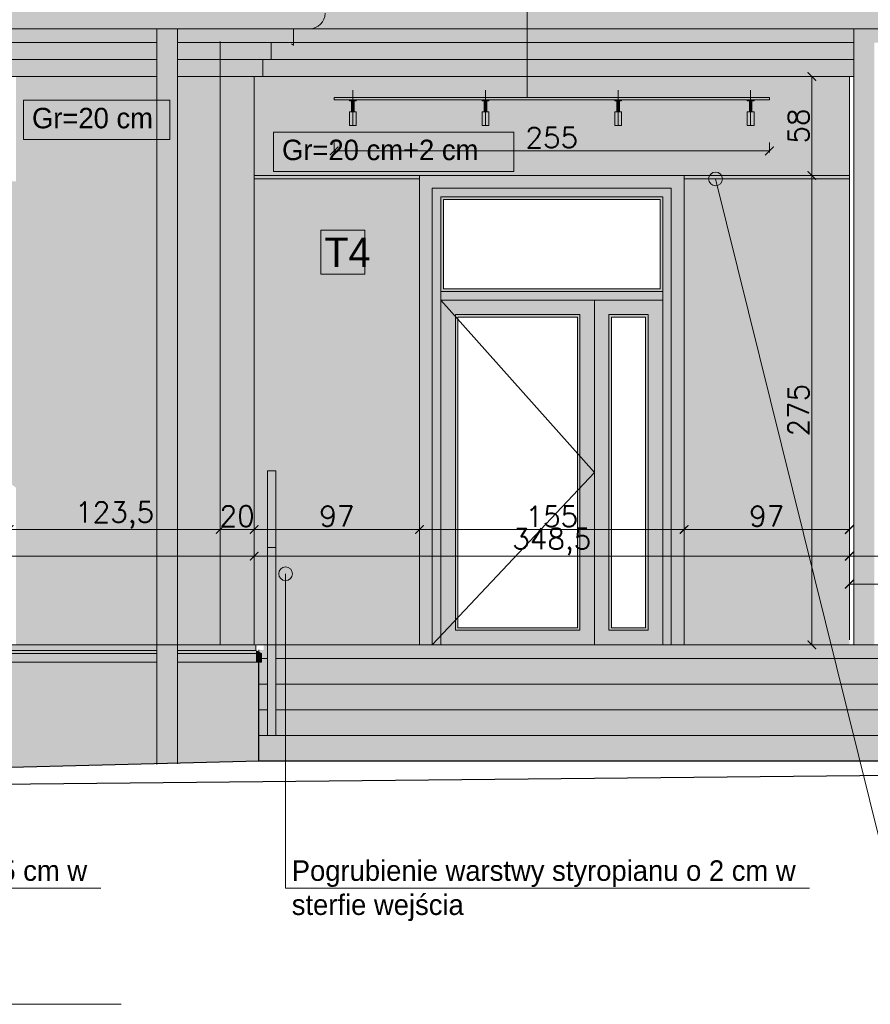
# Model space of a CAD drawing. Header units: millimetres. Extents: x -587 to 33545, y -26688 to 22494.
# Tile 21 of 256: x 276 to 775, y 9133 to 9710. Entities that reach past the tile are written whole.
import ezdxf
from ezdxf.lldxf.tags import DXFTag

# ---------------------------------------------------------------- set-up
doc = ezdxf.new("R2010")
doc.units = ezdxf.units.MM
doc.header["$MEASUREMENT"] = 0
for name, color, linetype, lineweight in [('A_l.przerywana', 250, 'ICAD_ISO03W100', 9), ('A_l.widokowa', 250, 'Continuous', 18), ('l. przekrojowa', 1, 'Continuous', 30), ('l.przerywana', 104, 'ICAD_ISO03W100', 5), ('l.widokowa', 140, 'Continuous', 15), ('l.wypełnien', 253, 'Continuous', 5), ('wymiarowanie', 176, 'Continuous', 9)]:
    doc.layers.add(name, color=color, linetype=linetype, lineweight=lineweight)
doc.styles.add('ROMANS', font='romans')
doc.styles.add('styl2', font='simplex.shx')
tags = doc.linetypes.add('ICAD_ISO03W100', pattern=[30, 12, -18]).pattern_tags.tags
tags[6:7] = [DXFTag(74, 4), DXFTag(75, 0), DXFTag(340, '0'), DXFTag(46, 1.0), DXFTag(50, 0.0), DXFTag(44, 0.0), DXFTag(45, 0.0)]
tags[4:5] = [DXFTag(74, 4), DXFTag(75, 0), DXFTag(340, '0'), DXFTag(46, 1.0), DXFTag(50, 0.0), DXFTag(44, 0.0), DXFTag(45, 0.0)]
doc.dimstyles.new('Skala 1-50', dxfattribs={"dimtxt": 12, "dimasz": 5, "dimexe": 1, "dimexo": 1, "dimgap": 1.5, "dimtad": 1, "dimdec": 1, "dimrnd": 0.5, "dimtxsty": 'styl2', "dimblk": 'ARCHTICK', "dimcen": 5, "dimadec": 0, "dimazin": 0, "dimtfac": 1, "dimtdec": 1, "dimtmove": 1, "dimatfit": 3, "dimldrblk": 'ARCHTICK', "dimfxl": 5, "dimfxlon": 1, "dimlwd": -1, "dimlwe": -1, "dimarcsym": 0})

# ---------------------------------------------------------------- blocks, each defined once
blk = doc.blocks.new('_ArchTick')
at = {"color": 0, "linetype": 'ByBlock', "const_width": 0.15}
blk.add_lwpolyline([(-0.5, -0.5), (0.5, 0.5)], dxfattribs=at)
blk = doc.blocks.new('*D4578')
at = {"layer": 'Defpoints', "color": 0}
for p in [(270.25, 9424.43), (393.86, 9426.63), (393.86, 9410.77)]:
    blk.add_point(p, dxfattribs=at)
at = {"layer": 'wymiarowanie', "color": 0}
for p, q in [((270.25, 9415.77), (270.25, 9409.77)), ((270.25, 9410.77), (393.86, 9410.77)), ((393.86, 9415.77), (393.86, 9409.77))]:
    blk.add_line(p, q, dxfattribs=at)
at = {"layer": 'wymiarowanie', "color": 0, "xscale": 5, "yscale": 5, "zscale": 5, "rotation": 180}
blk.add_blockref('_ArchTick', (270.25, 9410.77), dxfattribs=at)
at = {"layer": 'wymiarowanie', "color": 0, "xscale": 5, "yscale": 5, "zscale": 5}
blk.add_blockref('_ArchTick', (393.86, 9410.77), dxfattribs=at)
at = {"layer": 'wymiarowanie', "color": 0, "insert": (332.06, 9419.13), "char_height": 12, "attachment_point": 5, "style": 'styl2'}
blk.add_mtext('123,5', dxfattribs=at)
blk = doc.blocks.new('*D4579')
at = {"layer": 'Defpoints', "color": 0}
for p in [(393.86, 9426.63), (413.86, 9427.56), (413.86, 9410.77)]:
    blk.add_point(p, dxfattribs=at)
at = {"layer": 'wymiarowanie', "color": 0}
for p, q in [((393.86, 9415.77), (393.86, 9409.77)), ((393.86, 9410.77), (413.86, 9410.77)), ((413.86, 9415.77), (413.86, 9409.77))]:
    blk.add_line(p, q, dxfattribs=at)
at = {"layer": 'wymiarowanie', "color": 0, "xscale": 5, "yscale": 5, "zscale": 5, "rotation": 180}
blk.add_blockref('_ArchTick', (393.86, 9410.77), dxfattribs=at)
at = {"layer": 'wymiarowanie', "color": 0, "xscale": 5, "yscale": 5, "zscale": 5}
blk.add_blockref('_ArchTick', (413.86, 9410.77), dxfattribs=at)
at = {"layer": 'wymiarowanie', "color": 0, "insert": (403.86, 9418.58), "char_height": 12, "attachment_point": 5, "style": 'styl2'}
blk.add_mtext('20', dxfattribs=at)
blk = doc.blocks.new('*D4580')
at = {"layer": 'Defpoints', "color": 0}
for p in [(510.7, 9433.52), (413.86, 9427.56), (510.7, 9410.77)]:
    blk.add_point(p, dxfattribs=at)
at = {"layer": 'wymiarowanie', "color": 0}
for p, q in [((413.86, 9415.77), (413.86, 9409.77)), ((413.86, 9410.77), (510.7, 9410.77)), ((510.7, 9415.77), (510.7, 9409.77))]:
    blk.add_line(p, q, dxfattribs=at)
at = {"layer": 'wymiarowanie', "color": 0, "xscale": 5, "yscale": 5, "zscale": 5, "rotation": 180}
blk.add_blockref('_ArchTick', (413.86, 9410.77), dxfattribs=at)
at = {"layer": 'wymiarowanie', "color": 0, "xscale": 5, "yscale": 5, "zscale": 5}
blk.add_blockref('_ArchTick', (510.7, 9410.77), dxfattribs=at)
at = {"layer": 'wymiarowanie', "color": 0, "insert": (462.28, 9418.58), "char_height": 12, "attachment_point": 5, "style": 'styl2'}
blk.add_mtext('97', dxfattribs=at)
blk = doc.blocks.new('*D4581')
at = {"layer": 'Defpoints', "color": 0}
for p in [(510.7, 9433.52), (665.7, 9426.63), (665.7, 9410.77)]:
    blk.add_point(p, dxfattribs=at)
at = {"layer": 'wymiarowanie', "color": 0}
for p, q in [((510.7, 9415.77), (510.7, 9409.77)), ((510.7, 9410.77), (665.7, 9410.77)), ((665.7, 9415.77), (665.7, 9409.77))]:
    blk.add_line(p, q, dxfattribs=at)
at = {"layer": 'wymiarowanie', "color": 0, "xscale": 5, "yscale": 5, "zscale": 5, "rotation": 180}
blk.add_blockref('_ArchTick', (510.7, 9410.77), dxfattribs=at)
at = {"layer": 'wymiarowanie', "color": 0, "xscale": 5, "yscale": 5, "zscale": 5}
blk.add_blockref('_ArchTick', (665.7, 9410.77), dxfattribs=at)
at = {"layer": 'wymiarowanie', "color": 0, "insert": (588.2, 9418.43), "char_height": 12, "attachment_point": 5, "style": 'styl2'}
blk.add_mtext('155', dxfattribs=at)
blk = doc.blocks.new('*D4582')
at = {"layer": 'Defpoints', "color": 0}
for p in [(762.54, 9428.92), (665.7, 9426.63), (762.54, 9410.77)]:
    blk.add_point(p, dxfattribs=at)
at = {"layer": 'wymiarowanie', "color": 0}
for p, q in [((665.7, 9415.77), (665.7, 9409.77)), ((665.7, 9410.77), (762.54, 9410.77)), ((762.54, 9415.77), (762.54, 9409.77))]:
    blk.add_line(p, q, dxfattribs=at)
at = {"layer": 'wymiarowanie', "color": 0, "xscale": 5, "yscale": 5, "zscale": 5, "rotation": 180}
blk.add_blockref('_ArchTick', (665.7, 9410.77), dxfattribs=at)
at = {"layer": 'wymiarowanie', "color": 0, "xscale": 5, "yscale": 5, "zscale": 5}
blk.add_blockref('_ArchTick', (762.54, 9410.77), dxfattribs=at)
at = {"layer": 'wymiarowanie', "color": 0, "insert": (714.12, 9418.58), "char_height": 12, "attachment_point": 5, "style": 'styl2'}
blk.add_mtext('97', dxfattribs=at)
blk = doc.blocks.new('*D4583')
at = {"layer": 'Defpoints', "color": 0}
for p in [(762.54, 9435.83), (856.52, 9435.83), (856.52, 9395.13)]:
    blk.add_point(p, dxfattribs=at)
at = {"layer": 'wymiarowanie', "color": 0}
for p, q in [((762.54, 9405.13), (762.54, 9394.13)), ((856.52, 9405.13), (856.52, 9394.13)), ((762.54, 9395.13), (856.52, 9395.13))]:
    blk.add_line(p, q, dxfattribs=at)
at = {"layer": 'wymiarowanie', "color": 0, "xscale": 5, "yscale": 5, "zscale": 5, "rotation": 180}
blk.add_blockref('_ArchTick', (762.54, 9395.13), dxfattribs=at)
at = {"layer": 'wymiarowanie', "color": 0, "xscale": 5, "yscale": 5, "zscale": 5}
blk.add_blockref('_ArchTick', (856.52, 9395.13), dxfattribs=at)
at = {"layer": 'wymiarowanie', "color": 0, "insert": (809.53, 9402.93), "char_height": 12, "attachment_point": 5, "style": 'styl2'}
blk.add_mtext('94', dxfattribs=at)
blk = doc.blocks.new('*D4607')
at = {"layer": 'Defpoints', "color": 0}
for p in [(413.86, 9427.56), (-382.21, 9420.65), (413.86, 9395.13)]:
    blk.add_point(p, dxfattribs=at)
at = {"layer": 'wymiarowanie', "color": 0}
for p, q in [((-382.21, 9405.13), (-382.21, 9394.13)), ((413.86, 9405.13), (413.86, 9394.13)), ((-382.21, 9395.13), (413.86, 9395.13))]:
    blk.add_line(p, q, dxfattribs=at)
at = {"layer": 'wymiarowanie', "color": 0, "xscale": 5, "yscale": 5, "zscale": 5, "rotation": 180}
blk.add_blockref('_ArchTick', (-382.21, 9395.13), dxfattribs=at)
at = {"layer": 'wymiarowanie', "color": 0, "xscale": 5, "yscale": 5, "zscale": 5}
blk.add_blockref('_ArchTick', (413.86, 9395.13), dxfattribs=at)
at = {"layer": 'wymiarowanie', "color": 0, "insert": (15.83, 9402.93), "char_height": 12, "attachment_point": 5, "style": 'styl2'}
blk.add_mtext('796', dxfattribs=at)
blk = doc.blocks.new('*D4608')
at = {"layer": 'Defpoints', "color": 0}
for p in [(413.86, 9427.56), (762.54, 9421.88), (762.54, 9395.13)]:
    blk.add_point(p, dxfattribs=at)
at = {"layer": 'wymiarowanie', "color": 0}
for p, q in [((413.86, 9405.13), (413.86, 9394.13)), ((762.54, 9405.13), (762.54, 9394.13)), ((413.86, 9395.13), (762.54, 9395.13))]:
    blk.add_line(p, q, dxfattribs=at)
at = {"layer": 'wymiarowanie', "color": 0, "xscale": 5, "yscale": 5, "zscale": 5, "rotation": 180}
blk.add_blockref('_ArchTick', (413.86, 9395.13), dxfattribs=at)
at = {"layer": 'wymiarowanie', "color": 0, "xscale": 5, "yscale": 5, "zscale": 5}
blk.add_blockref('_ArchTick', (762.54, 9395.13), dxfattribs=at)
at = {"layer": 'wymiarowanie', "color": 0, "insert": (588.2, 9403.48), "char_height": 12, "attachment_point": 5, "style": 'styl2'}
blk.add_mtext('348,5', dxfattribs=at)
blk = doc.blocks.new('*D4609')
at = {"layer": 'Defpoints', "color": 0}
for p in [(762.54, 9405.13), (1575.93, 9405.13), (1575.93, 9378.73)]:
    blk.add_point(p, dxfattribs=at)
at = {"layer": 'wymiarowanie', "color": 0}
for p, q in [((762.54, 9388.73), (762.54, 9377.73)), ((1575.93, 9388.73), (1575.93, 9377.73)), ((762.54, 9378.73), (1575.93, 9378.73))]:
    blk.add_line(p, q, dxfattribs=at)
at = {"layer": 'wymiarowanie', "color": 0, "xscale": 5, "yscale": 5, "zscale": 5, "rotation": 180}
blk.add_blockref('_ArchTick', (762.54, 9378.73), dxfattribs=at)
at = {"layer": 'wymiarowanie', "color": 0, "xscale": 5, "yscale": 5, "zscale": 5}
blk.add_blockref('_ArchTick', (1575.93, 9378.73), dxfattribs=at)
at = {"layer": 'wymiarowanie', "color": 0, "insert": (1169.24, 9387.09), "char_height": 12, "attachment_point": 5, "style": 'styl2'}
blk.add_mtext('813,5', dxfattribs=at)
blk = doc.blocks.new('*D4650')
at = {"layer": 'Defpoints', "color": 0}
for p in [(740.28, 9676.21), (740.28, 9618.21), (740.53, 9618.21)]:
    blk.add_point(p, dxfattribs=at)
at = {"layer": 'wymiarowanie', "color": 0}
for p, q in [((740.53, 9676.21), (741.53, 9676.21)), ((740.53, 9676.21), (740.53, 9618.21)), ((740.53, 9618.21), (741.53, 9618.21))]:
    blk.add_line(p, q, dxfattribs=at)
at = {"layer": 'wymiarowanie', "color": 0, "xscale": 5, "yscale": 5, "zscale": 5}
for p, rotation in [((740.53, 9676.21), 90), ((740.53, 9618.21), 270)]:
    blk.add_blockref('_ArchTick', p, dxfattribs=dict(at, rotation=rotation))
at = {"layer": 'wymiarowanie', "color": 0, "insert": (732.73, 9647.21), "char_height": 12, "attachment_point": 5, "rotation": 90, "style": 'styl2'}
blk.add_mtext('58', dxfattribs=at)
blk = doc.blocks.new('*D4651')
at = {"layer": 'Defpoints', "color": 0}
for p in [(740.28, 9618.21), (740.53, 9343.21), (772.5, 9343.21)]:
    blk.add_point(p, dxfattribs=at)
at = {"layer": 'wymiarowanie', "color": 0}
for p, q in [((740.53, 9618.21), (741.53, 9618.21)), ((740.53, 9618.21), (740.53, 9343.21)), ((750.53, 9343.21), (739.53, 9343.21))]:
    blk.add_line(p, q, dxfattribs=at)
at = {"layer": 'wymiarowanie', "color": 0, "xscale": 5, "yscale": 5, "zscale": 5}
for p, rotation in [((740.53, 9618.21), 90), ((740.53, 9343.21), 270)]:
    blk.add_blockref('_ArchTick', p, dxfattribs=dict(at, rotation=rotation))
at = {"layer": 'wymiarowanie', "color": 0, "insert": (732.73, 9480.71), "char_height": 12, "attachment_point": 5, "rotation": 90, "style": 'styl2'}
blk.add_mtext('275', dxfattribs=at)
blk = doc.blocks.new('*D4728')
at = {"layer": 'Defpoints', "color": 0}
for p in [(460.7, 9662.46), (715.7, 9662.46), (715.7, 9632.61)]:
    blk.add_point(p, dxfattribs=at)
at = {"layer": 'wymiarowanie', "color": 0}
for p, q in [((460.7, 9637.61), (460.7, 9631.61)), ((715.7, 9637.61), (715.7, 9631.61)), ((460.7, 9632.61), (715.7, 9632.61))]:
    blk.add_line(p, q, dxfattribs=at)
at = {"layer": 'wymiarowanie', "color": 0, "xscale": 5, "yscale": 5, "zscale": 5, "rotation": 180}
blk.add_blockref('_ArchTick', (460.7, 9632.61), dxfattribs=at)
at = {"layer": 'wymiarowanie', "color": 0, "xscale": 5, "yscale": 5, "zscale": 5}
blk.add_blockref('_ArchTick', (715.7, 9632.61), dxfattribs=at)
at = {"layer": 'wymiarowanie', "color": 0, "insert": (588.2, 9640.41), "char_height": 12, "attachment_point": 5, "style": 'styl2'}
blk.add_mtext('255', dxfattribs=at)

msp = doc.modelspace()

# ---------------------------------------------------------------- hatches: boundary and pattern name
at = {"layer": 'l.wypełnien'}
h = msp.add_hatch(color=252, dxfattribs=at)
h.paths.add_polyline_path([(190.96, 10059.45), (-267.79, 9784.44), (-404.58, 9719.6), (-405.55, 9719.6), (-406.47, 9719.18), (-407.78, 9714.26), (-422.81, 9713.98), (-423.69, 9713.24, 1.091168), (-414.69, 9704.24), (-405.21, 9704.24), (-405.21, 9696.06), (2675.93, 9696.06), (2676.59, 9704.24), (2685.42, 9704.24, 0.439902), (2694.17, 9713.79), (2693.67, 9713.99), (2679.02, 9713.98), (2677.19, 9719.18), (2675.3, 9719.6), (2538.51, 9784.44), (2079.77, 10059.45)])
h.paths.add_polyline_path([(993.62, 9874.89), (1253.76, 9874.89), (1253.76, 9781.72), (993.62, 9781.72)], flags=16)
h.paths.add_polyline_path([(330.68, 9874.89), (490.91, 9874.89), (490.91, 9781.72), (330.68, 9781.72)], flags=16)
h.paths.add_polyline_path([(1770.02, 9874.89), (1929.4, 9874.89), (1929.4, 9781.72), (1770.02, 9781.72)], flags=16)
h = msp.add_hatch(color=252, dxfattribs=at)
h.paths.add_polyline_path([(356.86, 9696.06), (356.86, 9686.21), (356.86, 9676.21), (356.86, 9343.21), (368.86, 9343.21), (368.86, 9676.21), (368.86, 9686.21), (368.86, 9696.06), (368.86, 9704.24), (356.86, 9704.24)])
h.paths.add_polyline_path([(356.86, 9333.05), (356.86, 9273.65), (368.86, 9273.95), (368.86, 9333.05), (368.86, 9338.05), (368.86, 9339.9), (368.86, 9343.21), (356.86, 9343.21), (356.86, 9339.9), (356.86, 9338.05)])
for points in [[(765.11, 9343.21), (777.11, 9343.21), (777.11, 9704.24), (765.11, 9704.24)], [(469.59, 9647.46), (473.59, 9647.46), (473.59, 9655.46), (472.34, 9655.46), (470.84, 9655.46), (469.59, 9655.46)], [(547.37, 9647.46), (551.37, 9647.46), (551.37, 9655.46), (550.12, 9655.46), (548.62, 9655.46), (547.37, 9655.46)], [(625.04, 9647.46), (629.04, 9647.46), (629.04, 9655.46), (627.79, 9655.46), (626.29, 9655.46), (625.04, 9655.46)], [(702.7, 9647.46), (706.7, 9647.46), (706.7, 9655.46), (705.45, 9655.46), (703.95, 9655.46), (702.7, 9655.46)], [(-383.19, 9343.21), (-383.19, 9339.9), (356.86, 9339.9), (356.86, 9343.21), (274.28, 9343.21), (270.25, 9343.21), (-237.75, 9343.21), (-362.21, 9343.21), (-382.21, 9343.21)]]:
    msp.add_hatch(color=252, dxfattribs=at).paths.add_polyline_path(points)
h = msp.add_hatch(color=254, dxfattribs=at)
h.paths.add_polyline_path([(-362.21, 9676.21), (-237.75, 9676.21), (270.25, 9676.21), (274.28, 9676.21), (356.86, 9676.21), (356.86, 9686.21), (-362.21, 9686.21)])
h.paths.add_polyline_path([(-362.21, 9686.21), (356.86, 9686.21), (356.86, 9696.06), (-362.21, 9696.06)])
h.paths.add_polyline_path([(-392.21, 9686.21), (-387.21, 9686.21), (-362.21, 9686.21), (-362.21, 9696.06), (-392.21, 9696.06)])
h.paths.add_polyline_path([(-387.21, 9676.21), (-382.21, 9676.21), (-382.21, 9676.21), (-362.21, 9676.21), (-362.21, 9686.21), (-387.21, 9686.21)])
h = msp.add_hatch(color=254, dxfattribs=at)
h.paths.add_polyline_path([(762.54, 9676.21), (765.11, 9676.21), (765.11, 9686.21), (423.87, 9686.21), (418.87, 9686.21), (418.87, 9676.21)])
h.paths.add_polyline_path([(423.87, 9696.06), (436.86, 9696.06), (765.11, 9696.06), (765.11, 9686.21), (423.87, 9686.21)])
h.paths.add_polyline_path([(393.86, 9696.06), (423.87, 9696.06), (423.87, 9686.21), (418.87, 9686.21), (393.86, 9686.21)])
h.paths.add_polyline_path([(368.86, 9676.21), (393.86, 9676.21), (393.86, 9686.21), (368.86, 9686.21)])
h.paths.add_polyline_path([(413.86, 9676.21), (418.87, 9676.21), (418.87, 9686.21), (393.86, 9686.21), (393.86, 9676.21)])
h.paths.add_polyline_path([(368.86, 9686.21), (393.86, 9686.21), (393.86, 9696.06), (368.86, 9696.06)])
at = {"layer": 'l.wypełnien', "true_color": 0xfffff5}
h = msp.add_hatch(color=7, dxfattribs=at)
h.paths.add_polyline_path([(270.25, 9343.21), (270.25, 9429.78), (-234.14, 9429.78), (-237.75, 9433.21), (-237.75, 9343.21)])
h.paths.add_polyline_path([(-237.75, 9618.21), (-82.81, 9618.21), (115.31, 9618.21), (270.25, 9618.21), (270.25, 9676.21), (-237.75, 9676.21)])
h.paths.add_polyline_path([(274.28, 9614.72), (270.25, 9614.72), (270.25, 9438.21), (274.28, 9435.29), (274.28, 9343.21), (356.86, 9343.21), (356.86, 9676.21), (274.28, 9676.21)])
h.paths.add_polyline_path([(-362.21, 9343.21), (-237.75, 9343.21), (-237.75, 9528.21), (-362.21, 9528.21)])
h.paths.add_polyline_path([(-237.75, 9528.21), (-237.75, 9676.21), (-362.21, 9676.21), (-362.21, 9528.21)])
h.paths.add_polyline_path([(393.86, 9343.21), (393.86, 9676.21), (368.86, 9676.21), (368.86, 9343.21)])
h.paths.add_polyline_path([(413.86, 9343.21), (413.86, 9676.21), (393.86, 9676.21), (393.86, 9343.21)])
h.paths.add_polyline_path([(-382.21, 9343.21), (-362.21, 9343.21), (-362.21, 9528.21), (-382.21, 9528.21)])
h.paths.add_polyline_path([(-362.21, 9587.07), (-362.21, 9676.21), (-382.21, 9676.21), (-382.21, 9587.07)])
h.paths.add_polyline_path([(-382.21, 9528.21), (-362.21, 9528.21), (-362.21, 9587.07), (-382.21, 9587.07)])
at = {"layer": 'l.wypełnien', "true_color": 0xc9c9c9}
msp.add_hatch(color=9, dxfattribs=at).paths.add_polyline_path([(715.7, 9662.46), (460.7, 9662.46), (460.7, 9663.96), (715.7, 9663.96)])
h = msp.add_hatch(color=9, dxfattribs=at)
h.paths.add_polyline_path([(471.59, 9655.46), (471.59, 9661.96), (470.84, 9661.96), (470.84, 9655.46)])
h.paths.add_polyline_path([(472.34, 9655.46), (472.34, 9661.96), (471.59, 9661.96), (471.59, 9655.46)])
h.paths.add_polyline_path([(471.59, 9661.96), (472.34, 9661.96), (473.59, 9661.96), (473.59, 9662.46), (471.59, 9662.46)])
h.paths.add_polyline_path([(469.59, 9661.96), (470.84, 9661.96), (471.59, 9661.96), (471.59, 9662.46), (469.59, 9662.46)])
h = msp.add_hatch(color=9, dxfattribs=at)
h.paths.add_polyline_path([(549.37, 9655.46), (549.37, 9661.96), (548.62, 9661.96), (548.62, 9655.46)])
h.paths.add_polyline_path([(550.12, 9655.46), (550.12, 9661.96), (549.37, 9661.96), (549.37, 9655.46)])
h.paths.add_polyline_path([(549.37, 9661.96), (550.12, 9661.96), (551.37, 9661.96), (551.37, 9662.46), (549.37, 9662.46)])
h.paths.add_polyline_path([(547.37, 9661.96), (548.62, 9661.96), (549.37, 9661.96), (549.37, 9662.46), (547.37, 9662.46)])
h = msp.add_hatch(color=9, dxfattribs=at)
h.paths.add_polyline_path([(627.04, 9655.46), (627.04, 9661.96), (626.29, 9661.96), (626.29, 9655.46)])
h.paths.add_polyline_path([(627.79, 9655.46), (627.79, 9661.96), (627.04, 9661.96), (627.04, 9655.46)])
h.paths.add_polyline_path([(627.04, 9661.96), (627.79, 9661.96), (629.04, 9661.96), (629.04, 9662.46), (627.04, 9662.46)])
h.paths.add_polyline_path([(625.04, 9661.96), (626.29, 9661.96), (627.04, 9661.96), (627.04, 9662.46), (625.04, 9662.46)])
h = msp.add_hatch(color=9, dxfattribs=at)
h.paths.add_polyline_path([(704.7, 9655.46), (704.7, 9661.96), (703.95, 9661.96), (703.95, 9655.46)])
h.paths.add_polyline_path([(705.45, 9655.46), (705.45, 9661.96), (704.7, 9661.96), (704.7, 9655.46)])
h.paths.add_polyline_path([(704.7, 9661.96), (705.45, 9661.96), (706.7, 9661.96), (706.7, 9662.46), (704.7, 9662.46)])
h.paths.add_polyline_path([(702.7, 9661.96), (703.95, 9661.96), (704.7, 9661.96), (704.7, 9662.46), (702.7, 9662.46)])
at = {"layer": 'l.wypełnien'}
h = msp.add_hatch(color=252, dxfattribs=at)
h.paths.add_polyline_path([(665.7, 9618.21), (510.7, 9618.21), (510.7, 9343.21), (665.7, 9343.21)])
h.paths.add_polyline_path([(603.2, 9535.21), (533.2, 9535.21), (533.2, 9353.21), (603.2, 9353.21)], flags=16)
h.paths.add_polyline_path([(524.7, 9604.21), (651.7, 9604.21), (651.7, 9551.71), (524.7, 9551.71)], flags=16)
h.paths.add_polyline_path([(623.2, 9535.21), (643.2, 9535.21), (643.2, 9353.21), (623.2, 9353.21)], flags=16)
h = msp.add_hatch(color=252, dxfattribs=at)
h.paths.add_polyline_path([(416.59, 9340.21), (1573.21, 9340.21), (1573.21, 9275.13), (416.59, 9275.13)])
h.paths.add_polyline_path([(1575.93, 9350.21), (878.43, 9350.21), (878.43, 9340.21), (1575.93, 9340.21)])
h.paths.add_polyline_path([(878.43, 9343.21), (419.47, 9343.21), (419.47, 9340.21), (878.43, 9340.21)])
h = msp.add_hatch(color=252, dxfattribs=at)
edge = h.paths.add_edge_path()
edge.add_line((-383.38, 9333.05), (356.86, 9333.05))
edge.add_line((356.86, 9333.05), (356.86, 9273.65))
edge.add_line((356.85, 9273.65), (-378.37, 9255.5))
edge.add_line((-378.37, 9255.5), (-384.82, 9255.34))
edge.add_line((-384.82, 9255.34), (-384.82, 9329.34))
edge.add_line((-384.82, 9329.34), (-384.82, 9333.05))
edge = h.paths.add_edge_path()
edge.add_line((-237.75, 9343.21), (270.25, 9343.21))
edge.add_line((270.25, 9339.9), (-237.75, 9339.9))
h.paths.add_polyline_path([(-386.4, 9338.05), (356.86, 9338.05), (356.86, 9333.05), (-386.4, 9333.8)])
h.paths.add_polyline_path([(-383.19, 9343.21), (-383.19, 9339.9), (356.86, 9339.9), (356.86, 9343.21), (274.28, 9343.21), (270.25, 9343.21), (-237.75, 9343.21), (-362.21, 9343.21), (-382.21, 9343.21)])
h.paths.add_polyline_path([(-386.4, 9338.05), (-383.19, 9339.9), (356.86, 9339.9), (356.86, 9338.05)])
h.paths.add_polyline_path([(-327.6, 9327.99), (-327.6, 9300.77), (-296.26, 9300.77), (-296.26, 9327.99)], flags=9)
h.paths.add_polyline_path([(-327.12, 9301.91), (-327.12, 9327.83), (-301.2, 9327.83), (-301.2, 9301.91)], flags=16)
h = msp.add_hatch(color=252, dxfattribs=at)
h.paths.add_polyline_path([(416.47, 9275.12), (416.47, 9333.05), (368.86, 9333.05), (368.86, 9273.95)])
h.paths.add_polyline_path([(368.86, 9338.05), (416.59, 9338.05), (416.59, 9335.13), (416.59, 9333.05), (416.47, 9333.05), (368.86, 9333.05)])
h.paths.add_polyline_path([(368.86, 9339.9), (414.84, 9339.9), (414.84, 9343.21), (413.86, 9343.21), (393.86, 9343.21), (368.86, 9343.21)])
h.paths.add_polyline_path([(368.86, 9339.9), (414.84, 9339.9), (416.59, 9338.9), (416.59, 9338.05), (368.86, 9338.05)])
h = msp.add_hatch(color=252, dxfattribs=at)
h.paths.add_polyline_path([(418.06, 9338.05), (414.84, 9338.05), (414.84, 9333.05), (416.47, 9333.05), (418.06, 9333.05)])
h.paths.add_polyline_path([(418.06, 9338.05), (414.84, 9339.9), (414.84, 9338.05)])
h = msp.add_hatch(dxfattribs=at)
h.set_pattern_fill('CONC', scale=17, style=0)
h.set_pattern_definition([(0, (168.498, -2289.993), (0, 17), [0, -17]), (0, (168.668, -2295.943), (0, 17), [0, -17]), (0, (169.178, -2286.763), (0, 17), [0, -17]), (338.1986, (160.3377, -2292.033), (51.0000046, -16.9999985), [1.83095, -89.716854]), (216.8699, (162.0377, -2292.713), (50.9999986, 34.0000021), [0.85, -84.15]), (130.6013, (161.3577, -2293.223), (85.00000716, -101.9999833), [1.567315, -155.164933]), (206.5651, (155.748, -2295.263), (-16.9999857, -17.0000223), [0.380137, -37.63302]), (326.3099, (155.4077, -2295.433), (33.9999925, -17.0000227), [0.612952, -60.681432]), (108.4349, (155.9177, -2295.773), (-16.9999729, 34.0000074), [0.53759, -53.221135]), (225, (166.628, -2296.963), (-4e-15, -17.000005), [0.721242, -23.32038]), (0, (166.118, -2297.473), (17, 17), [1.02, -15.98]), (135, (167.138, -2297.473), (-17.000005, 2e-15), [0.721242, -23.32038]), (251.5651, (164.5877, -2286.083), (16.9999729, 34.0000074), [0.53759, -53.221135]), (0, (164.418, -2286.593), (17, 17), [0.85, -16.15]), (143.1301, (165.2677, -2286.593), (-50.9999986, 34.0000021), [0.85, -84.15]), (213.6901, (155.5777, -2285.913), (33.9999925, 17.0000227), [0.612952, -60.681432]), (341.5651, (155.0677, -2286.253), (-34.0000074, 16.9999729), [1.075182, -52.683544]), (126.8699, (156.0877, -2286.593), (34.0000021, -50.9999986), [0.85, -84.15]), (0, (160.508, -2286.593), (0, 17), [0, -17]), (0, (155.918, -2291.013), (0, 17), [0, -17]), (0, (160.678, -2297.303), (0, 17), [0, -17]), (0, (165.268, -2292.033), (0, 17), [0, -17]), (0, (160.338, -2289.143), (0, 17), [0, -17]), (0, (156.598, -2288.633), (0, 17), [0, -17]), (0, (158.128, -2289.653), (0, 17), [0, -17]), (0, (157.448, -2293.733), (0, 17), [0, -17]), (0, (153.368, -2293.053), (0, 17), [0, -17]), (0, (153.538, -2289.143), (0, 17), [0, -17]), (0, (153.028, -2285.403), (0, 17), [0, -17]), (0, (158.298, -2284.723), (0, 17), [0, -17]), (0, (162.038, -2284.043), (0, 17), [0, -17]), (0, (167.988, -2284.723), (0, 17), [0, -17]), (0, (163.908, -2289.993), (0, 17), [0, -17]), (0, (162.208, -2286.933), (0, 17), [0, -17]), (0, (163.568, -2295.093), (0, 17), [0, -17]), (0, (158.468, -2295.943), (0, 17), [0, -17]), (0, (163.568, -2299.683), (0, 17), [0, -17]), (0, (157.958, -2298.663), (0, 17), [0, -17]), (0, (152.518, -2299.173), (0, 17), [0, -17]), (0, (154.558, -2300.023), (0, 17), [0, -17]), (0, (154.728, -2297.643), (0, 17), [0, -17]), (0, (166.118, -2300.363), (0, 17), [0, -17]), (0, (168.158, -2293.393), (0, 17), [0, -17]), (0, (167.308, -2288.293), (0, 17), [0, -17]), (0, (159.488, -2300.533), (0, 17), [0, -17])])
edge = h.paths.add_edge_path()
edge.add_line((-383.38, 9333.05), (356.86, 9333.05))
edge.add_line((356.86, 9333.05), (356.86, 9273.65))
edge.add_line((356.85, 9273.65), (-378.37, 9255.5))
edge.add_line((-378.37, 9255.5), (-384.82, 9255.34))
edge.add_line((-384.82, 9255.34), (-384.82, 9329.34))
edge.add_line((-384.82, 9329.34), (-384.82, 9333.05))
h.paths.add_polyline_path([(416.47, 9275.12), (416.47, 9333.05), (368.86, 9333.05), (368.86, 9273.95)])
h.paths.add_polyline_path([(-327.6, 9327.99), (-327.6, 9300.77), (-296.26, 9300.77), (-296.26, 9327.99)], flags=9)
h.paths.add_polyline_path([(-327.12, 9327.83), (-327.12, 9301.91), (-301.2, 9301.91), (-301.2, 9327.83)], flags=16)
at = {"layer": 'wymiarowanie', "true_color": 0xfccd20}
msp.add_hatch(color=40, dxfattribs=at).paths.add_polyline_path([(762.54, 9343.21), (665.7, 9343.21), (665.7, 9618.21), (510.7, 9618.21), (510.7, 9343.21), (419.47, 9343.21), (414.21, 9343.72), (414.21, 9346.21), (413.86, 9346.21), (413.86, 9676.21), (762.54, 9676.21)])
at = {"layer": 'wymiarowanie', "ltscale": 0.3}
for points in [[(680.11, 9616.21, -1), (688.19, 9616.21, -1)], [(428.23, 9384.84, -1), (436.31, 9384.84, -1)]]:
    msp.add_hatch(color=256, dxfattribs=at).paths.add_polyline_path(points)
at = {"layer": 'wymiarowanie', "true_color": 0xc9c9c9}
h = msp.add_hatch(color=9, dxfattribs=at)
h.paths.add_polyline_path([(426.59, 9343.21), (426.59, 9400.13), (421.59, 9400.13), (421.59, 9343.21)])
h.paths.add_polyline_path([(421.59, 9335.13), (421.59, 9320.13), (421.59, 9305.13), (421.59, 9290.13), (426.59, 9290.13), (426.59, 9305.13), (426.59, 9320.13), (426.59, 9335.13), (426.59, 9343.21), (421.59, 9343.21)])
h.paths.add_polyline_path([(421.59, 9445.13), (421.59, 9400.13), (426.59, 9400.13), (426.59, 9445.13)])

# ---------------------------------------------------------------- linework, layer by layer
at = {"layer": 'A_l.przerywana', "color": 7, "ltscale": 0.2}
for p, q in [((471.59, 9647.46), (471.59, 9668.17)), ((549.37, 9647.46), (549.37, 9668.17)), ((627.04, 9647.46), (627.04, 9668.17)), ((704.7, 9647.46), (704.7, 9668.17))]:
    msp.add_line(p, q, dxfattribs=at)
at = {"layer": 'A_l.widokowa', "color": 7}
for p, q in [((470.84, 9655.46), (470.84, 9661.96)), ((472.34, 9655.46), (472.34, 9661.96)), ((548.62, 9655.46), (548.62, 9661.96)), ((550.12, 9655.46), (550.12, 9661.96)), ((626.29, 9655.46), (626.29, 9661.96)), ((627.79, 9655.46), (627.79, 9661.96)), ((703.95, 9655.46), (703.95, 9661.96)), ((705.45, 9655.46), (705.45, 9661.96))]:
    msp.add_line(p, q, dxfattribs=at)
for points in [[(469.59, 9661.96), (473.59, 9661.96), (473.59, 9662.46), (469.59, 9662.46)], [(547.37, 9661.96), (551.37, 9661.96), (551.37, 9662.46), (547.37, 9662.46)], [(625.04, 9661.96), (629.04, 9661.96), (629.04, 9662.46), (625.04, 9662.46)], [(702.7, 9661.96), (706.7, 9661.96), (706.7, 9662.46), (702.7, 9662.46)]]:
    msp.add_lwpolyline(points, close=True, dxfattribs=at)
for points in [[(469.59, 9655.46), (473.59, 9655.46), (473.59, 9647.46), (469.59, 9647.46), (469.59, 9655.46)], [(547.37, 9655.46), (551.37, 9655.46), (551.37, 9647.46), (547.37, 9647.46), (547.37, 9655.46)], [(625.04, 9655.46), (629.04, 9655.46), (629.04, 9647.46), (625.04, 9647.46), (625.04, 9655.46)], [(702.7, 9655.46), (706.7, 9655.46), (706.7, 9647.46), (702.7, 9647.46), (702.7, 9655.46)]]:
    msp.add_lwpolyline(points, dxfattribs=at)
at = {"layer": 'l. przekrojowa', "color": 252, "linetype": 'ICAD_ISO03W100', "ltscale": 0.5}
msp.add_line((-378.36, 9255.21), (2655.54, 9285.21), dxfattribs=at)
at = {"layer": 'l. przekrojowa', "color": 7}
msp.add_line((-384.82, 9255.34), (416.59, 9275.13), dxfattribs=at)
at = {"layer": 'l. przekrojowa', "color": 7, "ltscale": 0.3}
msp.add_line((416.59, 9275.13), (1573.21, 9275.13), dxfattribs=at)
at = {"layer": 'l.przerywana', "color": 7, "ltscale": 0.3}
for p, q in [((368.86, 9696.71), (368.86, 9343.21)), ((393.86, 9696.71), (393.86, 9343.21)), ((-362.21, 9343.21), (1598.61, 9343.21))]:
    msp.add_line(p, q, dxfattribs=at)
at = {"layer": 'l.przerywana', "color": 7, "ltscale": 0.5}
msp.add_lwpolyline([(523.2, 9545.21), (613.2, 9444.21), (518.2, 9343.21)], dxfattribs=at)
at = {"layer": 'l.widokowa', "color": 7}
for p, q in [((356.86, 9704.24), (356.86, 9273.06)), ((368.86, 9704.24), (368.86, 9273.36)), ((437.35, 9704.24), (446.35, 9704.24)), ((765.11, 9704.24), (765.11, 9343.21)), ((436.86, 9694.52), (435.76, 9695.35)), ((423.87, 9686.21), (418.87, 9686.21)), ((-384.19, 9676.21), (356.86, 9676.21)), ((368.86, 9676.21), (765.11, 9676.21)), ((413.86, 9676.21), (413.86, 9343.21)), ((762.54, 9676.21), (762.54, 9346.21)), ((421.59, 9290.13), (421.59, 9445.13)), ((426.59, 9290.13), (426.59, 9445.13)), ((414.84, 9343.21), (413.86, 9343.21)), ((414.84, 9339.9), (414.84, 9343.21)), ((416.59, 9340.21), (416.59, 9275.13)), ((416.47, 9333.05), (416.47, 9275.12))]:
    msp.add_line(p, q, dxfattribs=at)
at = {"layer": 'l.widokowa', "color": 7, "ltscale": 0.3}
for p, q in [((421.59, 9445.13), (426.59, 9445.13)), ((421.59, 9400.13), (426.59, 9400.13)), ((-382.21, 9343.21), (356.86, 9343.21)), ((368.86, 9343.21), (421.59, 9343.21)), ((368.86, 9343.21), (414.84, 9343.21)), ((426.59, 9343.21), (803.86, 9343.21)), ((-386.4, 9338.05), (356.86, 9338.05)), ((-383.19, 9339.9), (356.86, 9339.9)), ((368.86, 9339.9), (414.84, 9339.9)), ((368.86, 9338.05), (418.06, 9338.05)), ((-383.38, 9333.05), (356.86, 9333.05)), ((368.86, 9333.05), (418.06, 9333.05)), ((416.59, 9335.13), (421.59, 9335.13)), ((426.59, 9335.13), (803.86, 9335.13)), ((416.59, 9320.13), (421.59, 9320.13)), ((426.59, 9320.13), (803.86, 9320.13)), ((416.59, 9305.13), (421.59, 9305.13)), ((426.59, 9305.13), (803.86, 9305.13)), ((416.59, 9290.13), (813.86, 9290.13))]:
    msp.add_line(p, q, dxfattribs=at)
at = {"layer": 'l.widokowa', "color": 7}
for points in [[(-414.69, 9704.24), (1136.87, 9704.24)], [(436.86, 9704.24), (436.86, 9694.38)], [(-405.21, 9696.06), (356.86, 9696.06)], [(368.86, 9696.06), (765.11, 9696.06)], [(423.87, 9696.06), (423.87, 9686.21)], [(416.87, 9687.3), (417.03, 9687.3), (417.03, 9687.3)], [(418.87, 9686.21), (418.87, 9676.21)], [(418.87, 9676.21), (413.87, 9676.21), (413.87, 9676.21)], [(715.7, 9662.46), (460.7, 9662.46), (460.7, 9663.96), (715.7, 9663.96), (715.7, 9662.46)], [(414.84, 9339.9), (418.06, 9338.05), (418.06, 9333.05), (417.31, 9333.8)]]:
    msp.add_lwpolyline(points, dxfattribs=at)
msp.add_lwpolyline([(665.7, 9618.21), (510.7, 9618.21), (510.7, 9343.21), (665.7, 9343.21)], close=True, dxfattribs=at)
msp.add_arc((446.35, 9713.24), 9, 270, 0, dxfattribs=at)
at = {"layer": 'l.wypełnien', "color": 7}
for p, q in [((573.87, 9663.96), (573.87, 10191.84)), ((-389.19, 9686.21), (356.86, 9686.21)), ((368.86, 9686.21), (765.11, 9686.21)), ((413.86, 9618.21), (510.7, 9618.21)), ((762.54, 9618.21), (665.7, 9618.21)), ((413.86, 9616.21), (510.7, 9616.21)), ((762.54, 9616.21), (665.7, 9616.21))]:
    msp.add_line(p, q, dxfattribs=at)
at = {"layer": 'l.wypełnien', "color": 7, "ltscale": 0.3}
for p, q in [((523.2, 9550.21), (653.2, 9550.21)), ((523.2, 9545.21), (653.2, 9545.21))]:
    msp.add_line(p, q, dxfattribs=at)
at = {"layer": 'l.wypełnien', "color": 7}
msp.add_lwpolyline([(658.2, 9343.21), (658.2, 9610.71), (518.2, 9610.71), (518.2, 9343.21)], dxfattribs=at)
for points in [[(653.2, 9605.71), (523.2, 9605.71), (523.2, 9343.21), (653.2, 9343.21)], [(523.2, 9605.71), (653.2, 9605.71), (653.2, 9550.21), (523.2, 9550.21)], [(524.7, 9604.21), (651.7, 9604.21), (651.7, 9551.71), (524.7, 9551.71)], [(613.2, 9545.21), (523.2, 9545.21), (523.2, 9343.21), (613.2, 9343.21)], [(613.2, 9545.21), (653.2, 9545.21), (653.2, 9343.21), (613.2, 9343.21)], [(604.7, 9536.71), (531.7, 9536.71), (531.7, 9351.71), (604.7, 9351.71)], [(603.2, 9535.21), (533.2, 9535.21), (533.2, 9353.21), (603.2, 9353.21)], [(621.7, 9536.71), (644.7, 9536.71), (644.7, 9351.71), (621.7, 9351.71)], [(623.2, 9535.21), (643.2, 9535.21), (643.2, 9353.21), (623.2, 9353.21)]]:
    msp.add_lwpolyline(points, close=True, dxfattribs=at)
at = {"layer": 'wymiarowanie'}
for p, q in [((787.32, 9200.54), (684.15, 9616.21)), ((432.27, 9200.54), (432.27, 9384.84)), ((324, 9200.54), (17.16, 9200.54)), ((739.11, 9200.54), (432.27, 9200.54)), ((335.85, 9132.54), (-49.91, 9132.54))]:
    msp.add_line(p, q, dxfattribs=at)
for points in [[(278.65, 9662.29), (364.51, 9662.29), (364.51, 9639.28), (278.65, 9639.28)], [(425.14, 9643.64), (565.99, 9643.64), (565.99, 9620.64), (425.14, 9620.64)]]:
    msp.add_lwpolyline(points, close=True, dxfattribs=at)
msp.add_lwpolyline([(452.8, 9586.22), (478.72, 9586.22), (478.72, 9560.3), (452.8, 9560.3), (452.8, 9586.22)], dxfattribs=at)
at = {"layer": 'wymiarowanie', "ltscale": 0.3}
for centre in [(684.15, 9616.21), (432.27, 9384.84)]:
    msp.add_circle(centre, 4.04, dxfattribs=at)

# ---------------------------------------------------------------- texts
at = {"layer": 'wymiarowanie', "attachment_point": 1}
for s, insert, char_height, width in [('\\pxql;{\\fCentury Gothic|b0|i0|c238|p34;Gr=20 cm\\P\\pqr;\\H1.000001x; }', (283.67, 9657.85), 12, 621.5287), ('\\pxql;{\\fCentury Gothic|b0|i0|c238|p34;Gr=20 cm+2 cm \\P\\pqr;\\H1.000001x; }', (430.16, 9639.21), 12, 621.5287), ('{\\fCentury Gothic|b0|i0|c238|p34;T4}', (455.03, 9581.85), 17.28, 25.92)]:
    msp.add_mtext(s, dxfattribs=dict(at, insert=insert, char_height=char_height, width=width))
at = {"layer": 'wymiarowanie', "color": 6, "linetype": 'Continuous', "char_height": 12, "width": 327.6277, "attachment_point": 3, "style": 'ROMANS'}
for s, insert in [('\\pxql;{\\fCentury Gothic|b0|i0|c238|p0;\\C256;Pogrubienie warstwy styropianu o 5 cm w pasie nad i pod oknami }', (348.38, 9216.89)), ('\\pxql;{\\fCentury Gothic|b0|i0|c238|p0;\\C256;Pogrubienie warstwy styropianu o 2 cm w sterfie wejścia}', (763.49, 9216.89))]:
    msp.add_mtext(s, dxfattribs=dict(at, insert=insert))

# ---------------------------------------------------------------- dimensions: what is measured, and where the dimension line sits
at = {"layer": 'wymiarowanie'}
for base, p1, p2, override, picture, middle in [((740.53, 9618.21), (740.28, 9676.21), (740.28, 9618.21), {"dimtmove": 0, "dimfxl": 10}, '*D4650', (732.73, 9647.21)), ((740.53, 9343.21), (740.28, 9618.21), (772.5, 9343.21), {"dimtmove": 1, "dimfxl": 10}, '*D4651', (732.73, 9480.71))]:
    dim = msp.add_linear_dim(base=base, p1=p1, p2=p2, angle=90, dimstyle='Skala 1-50', override=override, dxfattribs=at)
    dim.commit()
    dim.dimension.update_dxf_attribs({"geometry": picture, "text_midpoint": middle})
for base, p1, p2, picture, middle in [((715.7, 9632.61), (460.7, 9662.46), (715.7, 9662.46), '*D4728', (588.2, 9640.41)), ((510.7, 9410.77), (413.86, 9427.56), (510.7, 9433.52), '*D4580', (462.28, 9418.58)), ((665.7, 9410.77), (510.7, 9433.52), (665.7, 9426.63), '*D4581', (588.2, 9418.43)), ((762.54, 9410.77), (665.7, 9426.63), (762.54, 9428.92), '*D4582', (714.12, 9418.58)), ((393.86, 9410.77), (270.25, 9424.43), (393.86, 9426.63), '*D4578', (332.06, 9419.13))]:
    dim = msp.add_linear_dim(base=base, p1=p1, p2=p2, dimstyle='Skala 1-50', dxfattribs=at)
    dim.commit()
    dim.dimension.update_dxf_attribs({"geometry": picture, "text_midpoint": middle})
for base, p1, p2, override, picture, middle in [((856.52, 9395.13), (762.54, 9435.83), (856.52, 9435.83), {"dimtmove": 0, "dimfxl": 10}, '*D4583', (809.53, 9402.93)), ((413.86, 9395.13), (-382.21, 9420.65), (413.86, 9427.56), {"dimtmove": 0, "dimfxl": 10}, '*D4607', (15.83, 9402.93)), ((762.54, 9395.13), (413.86, 9427.56), (762.54, 9421.88), {"dimtmove": 1, "dimfxl": 10}, '*D4608', (588.2, 9403.48)), ((1575.93, 9378.73), (762.54, 9405.13), (1575.93, 9405.13), {"dimtmove": 0, "dimfxl": 10}, '*D4609', (1169.24, 9387.09))]:
    dim = msp.add_linear_dim(base=base, p1=p1, p2=p2, dimstyle='Skala 1-50', override=override, dxfattribs=at)
    dim.commit()
    dim.dimension.update_dxf_attribs({"geometry": picture, "text_midpoint": middle})
dim = msp.add_linear_dim(base=(413.86, 9410.77), p1=(393.86, 9426.63), p2=(413.86, 9427.56), dimstyle='Skala 1-50', dxfattribs=at)
dim.commit()
dim.dimension.update_dxf_attribs({"geometry": '*D4579', "text_midpoint": (403.86, 9410.77), "dimtype": 160})

doc.saveas('drawing.dxf')
